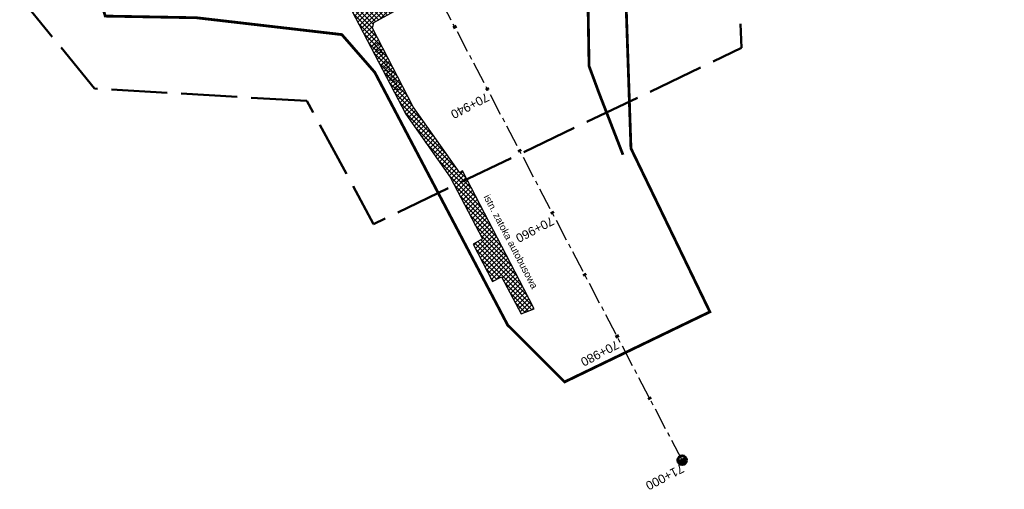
# Model space of a CAD drawing. Header units: metres. Extents: x 7529615 to 7533751, y 5721195 to 5727898.
# Tile 3 of 138: x 7531718 to 7531858, y 5723794 to 5723862. Entities that reach past the tile are written whole.
import ezdxf

# ---------------------------------------------------------------- set-up
doc = ezdxf.new("R2010")
doc.units = ezdxf.units.M
for name, pattern in [('CENTER', [50.800000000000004, 31.75, -6.35, 6.35, -6.35]), ('HIDDEN', [9.524999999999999, 6.35, -3.175]), ('L_0_09', [2.5, 2, -0.5])]:
    doc.linetypes.add(name, pattern=pattern)
for name, color, linetype in [('C-DROGI-SYTUACJA-ETYKIETY', 7, 'Continuous'), ('D-hatch-chodniki', 221, 'Continuous'), ('D-rowy', 160, 'Continuous')]:
    doc.layers.add(name, color=color, linetype=linetype)
for name, color, linetype, lineweight in [('D-krawędzie', 3, 'Continuous', 30), ('D-opisy', 2, 'Continuous', 30), ('D-oś', 2, 'CENTER', 30), ('D-pas-drogowy', 7, 'HIDDEN', 50)]:
    doc.layers.add(name, color=color, linetype=linetype, lineweight=lineweight)
doc.layers.add('zakres-mdcp', color=7, linetype='L_0_09', lineweight=50, true_color=0xff05ff)
doc.styles.get("Standard").update_dxf_attribs({"font": 'arial.ttf'})

# ---------------------------------------------------------------- blocks, each defined once
blk = doc.blocks.new('kilometraz')
at = {"linetype": 'ByBlock', "lineweight": -2}
blk.add_hatch(color=0, dxfattribs=at).paths.add_polyline_path([(0, -0.28125, 0.4142135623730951), (0.28125, 0, 0.4142135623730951), (0, 0.28125)])
at = {"color": 0, "linetype": 'ByBlock', "lineweight": -2}
blk.add_line((0, 0.28125), (0, -0.28125), dxfattribs=at)
blk.add_circle((0, 0), 0.28125, dxfattribs=at)
blk = doc.blocks.new('AeccTickLine')
at = {"color": 0, "linetype": 'ByBlock', "lineweight": -2}
blk.add_line((0, 1), (-3.673819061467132e-16, -1), dxfattribs=at)

msp = doc.modelspace()

# ---------------------------------------------------------------- hatches: boundary and pattern name
at = {"layer": 'D-hatch-chodniki', "true_color": 0x6e6e6e}
h = msp.add_hatch(dxfattribs=at)
h.set_pattern_fill('ANSI37', color=8, scale=0.15, style=0)
h.set_pattern_definition([(45, (0, 0), (-0.3367596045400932, 0.3367596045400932), []), (135, (0, 0), (-0.3367596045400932, -0.3367596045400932), [])])
h.paths.add_polyline_path([(7531789.73, 5723823.16), (7531780.96, 5723840.04), (7531780.57, 5723839.73), (7531773.92, 5723849.17), (7531768.11, 5723860.42), (7531768.3, 5723861.26), (7531771.66, 5723863.09), (7531769.73, 5723866.61), (7531765.45, 5723864.23), (7531765.099999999, 5723863), (7531772.84, 5723848.14), (7531779.2, 5723839.12), (7531783.809999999, 5723830.28), (7531782.5, 5723829.54), (7531785.24, 5723824.2), (7531786.54, 5723824.88), (7531789.38, 5723819.55), (7531791.219999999, 5723820.3)])

# ---------------------------------------------------------------- linework, layer by layer
at = {"layer": 'D-krawędzie', "color": 7, "ltscale": 0.3, "flags": 128}
msp.add_lwpolyline([(7531789.73, 5723823.16), (7531780.96, 5723840.04), (7531780.57, 5723839.73), (7531773.92, 5723849.17), (7531768.11, 5723860.42), (7531768.3, 5723861.26), (7531771.66, 5723863.09), (7531769.73, 5723866.61), (7531765.45, 5723864.23), (7531765.099999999, 5723863), (7531772.84, 5723848.14), (7531779.2, 5723839.12), (7531783.809999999, 5723830.28), (7531782.5, 5723829.54), (7531785.24, 5723824.2), (7531786.54, 5723824.88), (7531789.38, 5723819.55), (7531791.219999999, 5723820.3)], close=True, dxfattribs=at)
at = {"layer": 'D-oś', "ltscale": 0.1}
msp.add_lwpolyline([(7531812.380848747, 5723798.616780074), (7531655.397024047, 5724097.899918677), (7531637.916099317, 5724130.379189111), (7531626.885633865, 5724151.399455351), (7531613.784040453, 5724176.372042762), (7531606.905700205, 5724189.474794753), (7531588.276149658, 5724224.921883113), (7531566.751706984, 5724265.952329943), (7531554.126292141, 5724290.034803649), (7531528.890461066, 5724338.207443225), (7531488.682972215, 5724414.901138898), (7531465.30154836, 5724459.447768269)], dxfattribs=at)
at = {"layer": 'D-pas-drogowy', "ltscale": 0.2, "flags": 128}
msp.add_lwpolyline([(7531633.018560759, 5724182.834272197, 0.4, 0.4, 0), (7531617.558899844, 5724211.608162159, 0.4, 0.4, 0), (7531566.783642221, 5724302.73628205, 0.4, 0.4, 0), (7531538.419082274, 5724356.469679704, 0.4, 0.4, 0), (7531526.32, 5724379.39, 0.4, 0.4, 0), (7531516.102085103, 5724393.607319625, 0.4, 0.4, 0.001485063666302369), (7531513.78037409, 5724396.837773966, 0.4, 0.4, 0), (7531501.87, 5724413.41, 0.4, 0.4, 0), (7531474.926107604, 5724464.507896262, 0.4, 0.4, 0), (7531446.200436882, 5724518.992313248, 0.4, 0.4, 0), (7531424.962185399, 5724559.262257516, 0.4, 0.4, 0), (7531398.444460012, 5724609.565801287, 0.4, 0.4, 0), (7531379.647455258, 5724645.216004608, 0.4, 0.4, 0), (7531365.23, 5724672.56, 0.4, 0.4, 0), (7531341.305752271, 5724717.915356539, 0.4, 0.4, 0), (7531312.899996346, 5724771.788898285, 0.4, 0.4, 0), (7531292.590923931, 5724810.306502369, 0.4, 0.4, 0), (7531259.391619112, 5724873.271351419, 0.4, 0.4, 0), (7531233.740401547, 5724921.922582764, 0.4, 0.4, 0), (7531203.072738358, 5724980.092044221, 0.4, 0.4, 0), (7531173.471398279, 5725036.225177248, 0.4, 0.4, 0), (7531168.269999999, 5725046.09, 0.4, 0.4, 0), (7531172.29, 5725062.58, 0.4, 0.4, 0), (7531166.309999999, 5725074.58, 0.4, 0.4, 0), (7531150.32, 5725079.6, 0.4, 0.4, 0), (7531141.5, 5725096.43, 0.4, 0.4, 0), (7531109.311735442, 5725157.814415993, 0.4, 0.4, 0), (7531086.641300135, 5725201.047918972, 0.4, 0.4, 0), (7531059.198258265, 5725253.383662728, 0.4, 0.4, 0), (7531028.206828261, 5725312.48946212, 0.4, 0.4, 0), (7530999.104694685, 5725367.990143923, 0.4, 0.4, 0), (7530956.247527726, 5725449.724815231, 0.4, 0.4, 0), (7530924.397774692, 5725510.463768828, 0.4, 0.4, 0), (7530897.509999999, 5725561.74, 0.4, 0.4, 0), (7530894.46, 5725566.14, 0.4, 0.4, 0), (7530892.16, 5725570.49, 0.4, 0.4, 0), (7530869.362688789, 5725613.307018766, 0.4, 0.4, 0), (7530861.693971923, 5725627.704613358, 0.4, 0.4, 0), (7530852.74, 5725644.52, 0.4, 0.4, 0), (7530831.509999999, 5725684.2, 0.4, 0.4, 0), (7530811.13, 5725722.52, 0.4, 0.4, 0), (7530792.3476413, 5725757.940652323, 0.4, 0.4, 0), (7530768.03, 5725803.8, 0.4, 0.4, 0), (7530748.768542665, 5725840.178507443, 0.4, 0.4, 0), (7530727.7, 5725879.97, 0.4, 0.4, 0), (7530712.0981582, 5725909.54523909, 0.4, 0.4, 0), (7530693.644105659, 5725944.645156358, 0.4, 0.4, 0), (7530665.702224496, 5725997.538976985, 0.4, 0.4, 0), (7530641.759999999, 5726042.88, 0.4, 0.4, 0), (7530616.5, 5726091.48, 0.4, 0.4, 0), (7530604.628439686, 5726114.319880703, 0.4, 0.4, -0.007762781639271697), (7530602.5, 5726118.43, 0.4, 0.4, 0), (7530603.992037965, 5726123.394821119, 0.4, 0.4, 0), (7530606.53, 5726131.84, 0.4, 0.4, 0), (7530603.269999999, 5726136.83, 0.4, 0.4, 0), (7530593.775620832, 5726151.368713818, 0.4, 0.4, 0), (7530590.202637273, 5726156.84001263, 0.4, 0.4, 0), (7530583.3, 5726167.41, 0.4, 0.4, 0), (7530580.578343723, 5726170.427567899, 0.4, 0.4, 0), (7530575.849999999, 5726175.67, 0.4, 0.4, 0), (7530569.009999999, 5726186.66, 0.4, 0.4, 0), (7530562.555322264, 5726199.189409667, 0.4, 0.4, 0), (7530555.67, 5726211.39, 0.4, 0.4, 0), (7530548.29, 5726224.23, 0.4, 0.4, 0), (7530540.58, 5726237.71, 0.4, 0.4, 0), (7530532.679999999, 5726252.65, 0.4, 0.4, 0), (7530524.059999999, 5726269.35, 0.4, 0.4, 0), (7530502.82, 5726309.91, 0.4, 0.4, 0), (7530488.83, 5726336.63, 0.4, 0.4, 0), (7530466.03, 5726380.16, 0.4, 0.4, 0), (7530438.469999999, 5726432.77, 0.4, 0.4, 0), (7530424.53, 5726459.09, 0.4, 0.4, 0), (7530401.63, 5726502.97, 0.4, 0.4, 0), (7530383.38, 5726538.06, 0.4, 0.4, 0), (7530353.969999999, 5726593.52, 0.4, 0.4, 0), (7530338.469999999, 5726622.74, 0.4, 0.4, 0), (7530322.009999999, 5726653.88, 0.4, 0.4, 0), (7530297.54, 5726700.33, 0.4, 0.4, 0), (7530287.38, 5726719.6, 0.4, 0.4, 0), (7530285.94993921, 5726722.315508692, 0.4, 0.4, 0), (7530280.259999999, 5726733.12, 0.4, 0.4, 0), (7530266.73, 5726758.74, 0.4, 0.4, 0), (7530260.42, 5726770.47, 0.4, 0.4, 0), (7530253.25, 5726783.82, 0.4, 0.4, 0), (7530244.95, 5726799.33, 0.4, 0.4, 0), (7530239.389999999, 5726808.49, 0.4, 0.4, 0), (7530238.29, 5726807.9, 0.4, 0.4, 0), (7530218.11, 5726850.67, 0.4, 0.4, 0), (7530175.906646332, 5726928.168028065, 0.4, 0.4, 0), (7530096.679999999, 5727076.15, 0.4, 0.4, 0), (7530094.679999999, 5727079.89, 0.4, 0.4, 0), (7530064.59693469, 5727135.522637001, 0.4, 0.4, 0), (7530046.730970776, 5727168.8921561, 0.4, 0.4, 0), (7530025.803045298, 5727208.461374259, 0.4, 0.4, 0), (7530012.846501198, 5727232.979315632, 0.4, 0.4, 0), (7529994.15, 5727268.45, 0.4, 0.4, 0), (7529981.670868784, 5727291.93018666, 0.4, 0.4, 0), (7529949.889999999, 5727351.73, 0.4, 0.4, 0), (7529924.75, 5727399.03, 0.4, 0.4, 0), (7529915.515824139, 5727417.099754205, 0.4, 0.4, 0), (7529885.83, 5727475.19, 0.4, 0.4, 0), (7529862.559999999, 5727519.97, 0.4, 0.4, 0), (7529852.984923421, 5727538.191086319, 0.4, 0.4, 0), (7529836.513084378, 5727569.51130111, 0.4, 0.4, 0), (7529815.36890814, 5727609.140983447, 0.4, 0.4, 0), (7529792.795203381, 5727651.247499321, 0.4, 0.4, 0), (7529774.199114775, 5727685.858348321, 0.4, 0.4, 0), (7529746.966026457, 5727736.059440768, 0.4, 0.4, 0), (7529733.92, 5727757.62, 0.4, 0.4, 0), (7529708.607472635, 5727806.388536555, 0.4, 0.4, 0), (7529688.491967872, 5727796.344621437, 0.4, 0.4, 0), (7529723.55, 5727729.88, 0.4, 0.4, 0), (7529725.42, 5727730.2, 0.4, 0.4, 0), (7529735.38, 5727711.28, 0.4, 0.4, 0), (7529739.21, 5727707.77, 0.4, 0.4, 0), (7529753.309999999, 5727681.13, 0.4, 0.4, 0), (7529755.178396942, 5727682.114424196, 0.4, 0.4, 0), (7529792.101859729, 5727611.922638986, 0.4, 0.4, 0), (7529811.740544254, 5727574.662079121, 0.4, 0.4, 0), (7529835.194401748, 5727530.19312405, 0.4, 0.4, 0), (7529857.560096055, 5727487.787346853, 0.4, 0.4, 0), (7529875.155383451, 5727454.426350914, 0.4, 0.4, 0), (7529890.630239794, 5727425.131178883, 0.4, 0.4, 0), (7529900.67053443, 5727406.15903814, 0.4, 0.4, 0), (7529953.284293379, 5727306.74720398, 0.4, 0.4, 0), (7529983.207960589, 5727250.206596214, 0.4, 0.4, 0), (7530015.378537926, 5727189.420463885, 0.4, 0.4, 0), (7530062.318670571, 5727099.625398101, 0.4, 0.4, 0), (7530100.059999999, 5727027.16, 0.4, 0.4, 0), (7530105.059999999, 5727018.32, 0.4, 0.4, 0), (7530143.174718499, 5726945.065838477, 0.4, 0.4, 0), (7530170.546669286, 5726892.961489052, 0.4, 0.4, 0), (7530195.92, 5726850.75, 0.4, 0.4, 0), (7530194.71, 5726849.15, 0.4, 0.4, 0), (7530197.219999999, 5726845.06, 0.4, 0.4, 0), (7530254.03, 5726738.21, 0.4, 0.4, 0), (7530261.37085633, 5726724.163374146, 0.4, 0.4, 0), (7530281.54, 5726685.57, 0.4, 0.4, 0), (7530289.213532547, 5726671.966724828, 0.4, 0.4, 0), (7530300.509779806, 5726651.777515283, 0.4, 0.4, 0), (7530303.939274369, 5726645.167943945, 0.4, 0.4, 0), (7530334.707815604, 5726583.664702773, 0.4, 0.4, 0), (7530397.759396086, 5726458.499907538, 0.4, 0.4, 0), (7530450.41, 5726357.28, 0.4, 0.4, 0), (7530482.4, 5726303.41, 0.4, 0.4, 0), (7530483.687990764, 5726301.003383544, 0.4, 0.4, 0), (7530491.349999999, 5726283.94, 0.4, 0.4, 0), (7530512.67, 5726243.78, 0.4, 0.4, 0), (7530529.429999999, 5726209.46, 0.4, 0.4, 0), (7530571.29, 5726130.56, 0.4, 0.4, 0), (7530581.28, 5726107.21, 0.4, 0.4, 0), (7530591.16, 5726088.44, 0.4, 0.4, 0), (7530597.42, 5726080.68, 0.4, 0.4, 0), (7530607.21, 5726063.51, 0.4, 0.4, 0), (7530610.820000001, 5726061.929999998, 0.4, 0.4, 0), (7530634.934723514, 5726016.146615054, 0.4, 0.4, 0), (7530642.91397006, 5726001.07839487, 0.4, 0.4, 0), (7530695.12, 5725902.09, 0.4, 0.4, 0), (7530708.717810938, 5725876.303221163, 0.4, 0.4, 0), (7530755.54, 5725787.51, 0.4, 0.4, 0), (7530802.559525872, 5725694.924584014, 0.4, 0.4, 0), (7530840.085257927, 5725624.058651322, 0.4, 0.4, 0), (7530865.243241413, 5725577.493975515, 0.4, 0.4, 0), (7530914.557354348, 5725484.683561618, 0.4, 0.4, 0), (7530964.181635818, 5725390.835555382, 0.4, 0.4, 0), (7531008.007244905, 5725307.953830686, 0.4, 0.4, 0), (7531059.253139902, 5725211.040795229, 0.4, 0.4, 0), (7531127.66, 5725081.67, 0.4, 0.4, 0), (7531345.12, 5724669.94, 0.4, 0.4, 0), (7531388.463669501, 5724586.929768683, 0.4, 0.4, 0), (7531412.350402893, 5724541.182759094, 0.4, 0.4, 0), (7531482.09, 5724407.62, 0.4, 0.4, 0), (7531504.019999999, 5724366.79, 0.4, 0.4, 0), (7531519.374444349, 5724337.520497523, 0.4, 0.4, 0), (7531563.748815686, 5724252.931583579, 0.4, 0.4, 0), (7531602.175111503, 5724179.681224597, 0.4, 0.4, 0), (7531619.177023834, 5724147.203692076, 0.4, 0.4, 0), (7531625.038493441, 5724135.63500206, 0.4, 0.4, 0), (7531656.796442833, 5724073.31633882, 0.4, 0.4, 0), (7531675.12, 5724037.36, 0.4, 0.4, 0), (7531682.71, 5724022.92, 0.4, 0.4, 0), (7531705.565196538, 5723979.810545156, 0.4, 0.4, 0), (7531736.605941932, 5723921.261514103, 0.4, 0.4, 0), (7531750.46, 5723895.130000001, 0.4, 0.4, 0), (7531740.769999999, 5723886.56, 0.4, 0.4, 0), (7531732.86, 5723885, 0.4, 0.4, 0), (7531722.179999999, 5723887.77, 0.4, 0.4, 0), (7531729.87, 5723862.17, 0.4, 0.4, 0), (7531742.92, 5723861.93, 0.4, 0.4, 0), (7531763.71, 5723859.52, 0.4, 0.4, 0), (7531768.42, 5723854.12, 0.4, 0.4, 0), (7531787.42, 5723817.97, 0.4, 0.4, 0), (7531795.57, 5723809.82, 0.4, 0.4, 0), (7531816.346897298, 5723819.850397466, 0.4, 0.4, 0), (7531816.346897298, 5723819.850397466, 0.4, 0.4, 0), (7531805.059999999, 5723843.23, 0.4, 0.4, 0), (7531803.61, 5723886.23, 0.4, 0.4, 0), (7531803.61, 5723886.23, 0.4, 0.4, 0), (7531780.08, 5723929.25, 0.4, 0.4, 0), (7531758.69, 5723936.76, 0.4, 0.4, 0), (7531749.3590272, 5723946.412126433, 0.4, 0.4, 0), (7531742.71, 5723953.29, 0.4, 0.4, 0), (7531735.177368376, 5723967.877529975, 0.4, 0.4, 0), (7531722.37, 5723992.68, 0.4, 0.4, 0), (7531705.041669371, 5724030.885563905, 0.4, 0.4, 0), (7531699.469999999, 5724043.17, 0.4, 0.4, 0), (7531692.69, 5724058.11, 0.4, 0.4, 0), (7531679.672010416, 5724084.016803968, 0.4, 0.4, 0), (7531674.55, 5724094.21, 0.4, 0.4, 0), (7531666.633166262, 5724114.002855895, 0.4, 0.4, 0), (7531649, 5724153.82, 0.4, 0.4, 0), (7531641.49, 5724149.34, 0.4, 0.4, 0), (7531626.04, 5724179.34, 0.4, 0.4, 0), (7531633.03, 5724182.84, 0, 0, 0)], format="xyseb", dxfattribs=at)
at = {"layer": 'D-rowy', "linetype": 'HIDDEN', "ltscale": 0.1, "const_width": 0.4, "flags": 128}
msp.add_lwpolyline([(7531803.914683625, 5723842.331899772), (7531800.497335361, 5723851.139655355), (7531799.066572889, 5723855.016679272), (7531798.892592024, 5723865.488718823), (7531803.080076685, 5723883.394573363), (7531812.39451966, 5723896.514996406), (7531814.947205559, 5723900.130073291), (7531826.338832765, 5723911.24513838), (7531831.363243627, 5723916.23138682)], dxfattribs=at)
at = {"layer": 'zakres-mdcp', "color": 202, "lineweight": 50, "ltscale": 4, "flags": 128}
msp.add_lwpolyline([(7531758.716316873, 5723850.031909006), (7531728.331703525, 5723851.793632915), (7531693.813741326, 5723894.135737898), (7531508.568638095, 5724248.601719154), (7531193.640068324, 5724847.394291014), (7530844.996791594, 5725516.068439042), (7530405.870960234, 5726335.327386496), (7530096.992591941, 5726929.301035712), (7529784.459058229, 5727520.372711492), (7529614.643708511, 5727842.409959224), (7529717.956556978, 5727897.666950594), (7529956.257943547, 5727449.277892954), (7530409.857311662, 5726589.567540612), (7530617.799417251, 5726197.498604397), (7530696.375519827, 5726240.90334901), (7530727.021101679, 5726177.861913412), (7530650.29907946, 5726135.481346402), (7530758.300650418, 5725929.636106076), (7531064.675135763, 5725351.856441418), (7531385.886929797, 5724741.515207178), (7531581.600330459, 5724370.322890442), (7531686.000949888, 5724174.744627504), (7531797.117105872, 5723955.134306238), (7531838.086813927, 5723957.500639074), (7531858.45747223, 5723931.987478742), (7531819.328268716, 5723892.549318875), (7531820.891360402, 5723857.614461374), (7531768.235131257, 5723832.41024715), (7531758.716316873, 5723850.031909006)], dxfattribs=at)

# ---------------------------------------------------------------- block references
at = {"layer": 'C-DROGI-SYTUACJA-ETYKIETY', "color": 2, "linetype": 'Continuous', "lineweight": 60, "xscale": 0.25, "yscale": 0.25, "zscale": 0.25, "rotation": 297.6784843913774}
for p in [(7531779.86518154, 5723860.606548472), (7531784.510276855, 5723851.750867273), (7531789.155372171, 5723842.895186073), (7531793.800467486, 5723834.039504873), (7531798.445562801, 5723825.183823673), (7531803.090658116, 5723816.328142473), (7531807.735753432, 5723807.472461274)]:
    msp.add_blockref('AeccTickLine', p, dxfattribs=at)
at = {"layer": 'C-DROGI-SYTUACJA-ETYKIETY', "color": 10, "linetype": 'Continuous', "lineweight": 60, "xscale": 2.249999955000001, "yscale": 2.249999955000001, "zscale": 2.249999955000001, "rotation": 297.6784843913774}
msp.add_blockref('kilometraz', (7531812.380848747, 5723798.616780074), dxfattribs=at)

# ---------------------------------------------------------------- texts
at = {"layer": 'C-DROGI-SYTUACJA-ETYKIETY', "color": 2}
for s, p in [('70+940', (7531784.352379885, 5723851.244588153)), ('70+960', (7531793.642570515, 5723833.533225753)), ('70+980', (7531802.932761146, 5723815.821863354)), ('71+000', (7531812.222951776, 5723798.110500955))]:
    msp.add_text(s, height=1.25, rotation=207.6784843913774, dxfattribs=at).set_placement(p)
at = {"layer": 'D-opisy'}
for s, rotation, p in [('istn. chodnik', 296.1713846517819, (7531768.080155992, 5723858.112763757)), ('istn. zatoka autobusowa', 297.6430589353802, (7531783.951652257, 5723836.309332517))]:
    msp.add_text(s, height=1, rotation=rotation, dxfattribs=at).set_placement(p)

doc.saveas('drawing.dxf')
